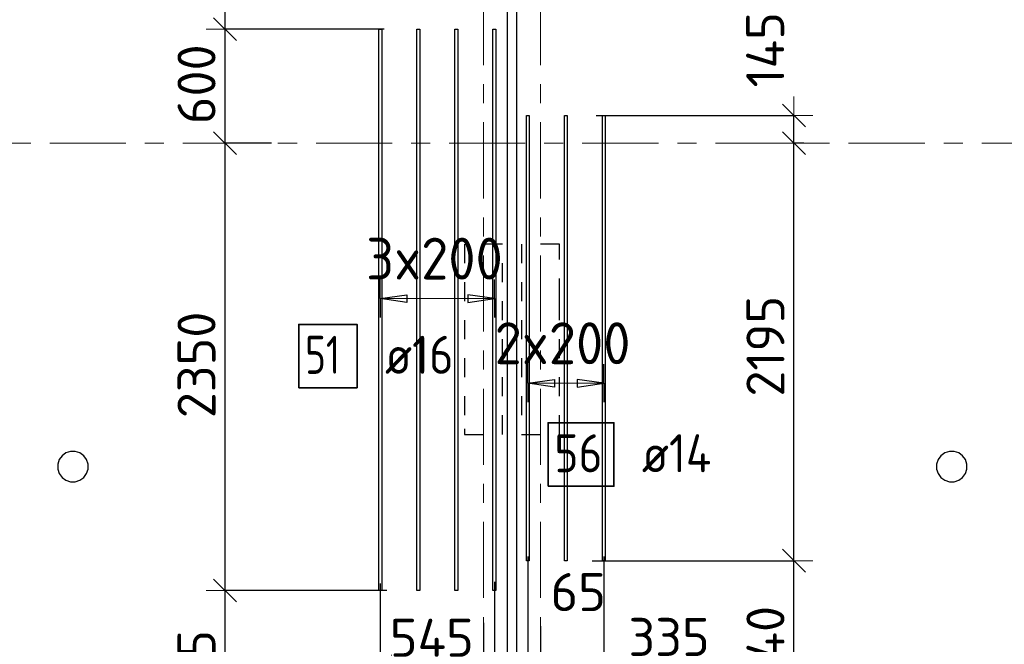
# Model space of a CAD drawing. Header units: metres. Extents: x -38 to 107, y -15 to 21.
# Tile 25 of 133: x 30.11 to 35.29, y 4.77 to 8.05. Entities that reach past the tile are written whole.
import ezdxf

# ---------------------------------------------------------------- set-up
doc = ezdxf.new("R2010")
doc.units = ezdxf.units.M
doc.header["$PDMODE"] = 65
for name, pattern in [('______11', [0.5, 0.4, -0.05, 0, -0.05]), ('______2', [0.0405, 0.03, -0.0105]), ('______5', [1.1, 0.8, -0.1, 0.1, -0.1])]:
    doc.linetypes.add(name, pattern=pattern)
for name, color, linetype, lineweight in [('XR$2$Осевая линия (1)', 7, '______5', 13), ('XR$4$Перекрытие (1)', 7, 'Continuous', 35), ('XR$4$Размерная линия (1)', 7, 'Continuous', 13)]:
    doc.layers.add(name, color=color, linetype=linetype, lineweight=lineweight)
doc.layers.add('XR$4$Арм.стержн.Доп. Арм верхн.зоны Х', color=7, linetype='Continuous', lineweight=35, true_color=0x8c8cff)
doc.layers.add('XR$6$Стена_ бетон несущ.', color=7, linetype='Continuous', lineweight=70, true_color=0xb4b496)
doc.styles.add('ISOCPEUR', font='txt')
doc.dimstyles.new('DIMSTYLE_3', dxfattribs={"dimtxt": 0.2, "dimasz": 0.2, "dimexe": 0, "dimexo": 0, "dimgap": 0.1, "dimtad": 2, "dimdec": 0, "dimlfac": 1000, "dimrnd": 5, "dimzin": 12, "dimdsep": 46, "dimtxsty": 'ISOCPEUR', "dimblk1": 'ALL_ML_STRICH', "dimblk2": 'ALL_ML_STRICH', "dimsah": 1, "dimcen": 0, "dimclrd": 7, "dimclre": 256, "dimclrt": 7, "dimadec": 0, "dimazin": 0, "dimtfac": 1, "dimtdec": 0, "dimtix": 1, "dimtmove": 2, "dimatfit": 3, "dimfxl": 0, "dimtzin": 0, "dimlwd": 0, "dimlwe": -3, "dimarcsym": 0})
doc.dimstyles.new('DIMSTYLE_33', dxfattribs={"dimtxt": 0.2, "dimasz": 0.2, "dimexe": 0, "dimexo": 0, "dimgap": 0.1, "dimtad": 2, "dimdec": 0, "dimlfac": 1000, "dimrnd": 5, "dimzin": 12, "dimdsep": 46, "dimtxsty": 'ISOCPEUR', "dimblk1": 'ALL_ML_STRICH', "dimblk2": 'ALL_ML_STRICH', "dimsah": 1, "dimcen": 0, "dimclrd": 7, "dimclre": 256, "dimclrt": 7, "dimadec": 0, "dimazin": 0, "dimtfac": 1, "dimtdec": 0, "dimtix": 1, "dimtmove": 2, "dimatfit": 3, "dimfxl": 0, "dimtvp": 1.2, "dimtzin": 0, "dimlwd": 0, "dimlwe": -3, "dimarcsym": 0})
doc.dimstyles.new('DIMSTYLE_34', dxfattribs={"dimtxt": 0.2, "dimasz": 0.2, "dimexe": 0, "dimexo": 0, "dimgap": 0.1, "dimtad": 0, "dimdec": 0, "dimlfac": 1000, "dimrnd": 5, "dimzin": 12, "dimdsep": 46, "dimtxsty": 'ISOCPEUR', "dimblk1": 'ALL_ML_STRICH', "dimblk2": 'ALL_ML_STRICH', "dimsah": 1, "dimcen": 0, "dimclrd": 7, "dimclre": 256, "dimclrt": 7, "dimadec": 0, "dimazin": 0, "dimtfac": 1, "dimtdec": 0, "dimtix": 1, "dimtmove": 2, "dimatfit": 3, "dimfxl": 0, "dimtvp": 1.2, "dimtzin": 0, "dimlwd": 0, "dimlwe": -3, "dimarcsym": 0})

# ---------------------------------------------------------------- blocks, each defined once
blk = doc.blocks.new('ALL_ML_STRICH')
at = {"color": 0, "linetype": 'ByBlock', "lineweight": -2}
for p, q in [((-0.3, -0.3), (0.3, 0.3)), ((0, -0.5), (0, 0.5)), ((-1, 0), (0.5, 0))]:
    blk.add_line(p, q, dxfattribs=at)
blk = doc.blocks.new('*D421')
at = {"layer": 'DEFPOINTS', "color": 7, "linetype": 'Continuous', "lineweight": 13, "transparency": 33554687}
for p in [(32.0627, 5.0497), (31.1917, 4.166), (32.3003, 4.166)]:
    blk.add_point(p, dxfattribs=at)
at = {"layer": 'XR$4$Размерная линия (1)', "color": 9, "linetype": 'Continuous', "lineweight": -2, "true_color": 0xc7c7c7, "transparency": 33554687}
for p, q in [((32.0427, 5.0497), (31.1917, 5.0497)), ((32.2803, 4.166), (31.1917, 4.166))]:
    blk.add_line(p, q, dxfattribs=at)
at = {"layer": 'XR$4$Размерная линия (1)', "color": 7, "linetype": 'Continuous', "lineweight": -2, "transparency": 33554687}
blk.add_line((31.1917, 4.166), (31.1917, 5.0497), dxfattribs=at)
at = {"layer": 'XR$4$Размерная линия (1)', "color": 7, "linetype": 'Continuous', "lineweight": 13, "transparency": 33554687, "xscale": 0.2, "yscale": 0.2, "zscale": 0.2}
for p, rotation in [((31.1917, 5.0497), 90), ((31.1917, 4.166), 270)]:
    blk.add_blockref('ALL_ML_STRICH', p, dxfattribs=dict(at, rotation=rotation))
at = {"layer": 'XR$4$Размерная линия (1)', "color": 7, "linetype": 'Continuous', "lineweight": 13, "transparency": 33554687, "insert": (31.0417, 4.6179), "char_height": 0.2, "width": 0.6, "attachment_point": 5, "rotation": 90, "style": 'ISOCPEUR'}
blk.add_mtext('\\A1;{885}', dxfattribs=at)
blk = doc.blocks.new('*D422')
at = {"layer": 'DEFPOINTS', "color": 7, "linetype": 'Continuous', "lineweight": 13, "transparency": 33554687}
for p in [(31.4557, 7.4), (31.1917, 5.0497), (32.0627, 5.0497)]:
    blk.add_point(p, dxfattribs=at)
at = {"layer": 'XR$4$Размерная линия (1)', "color": 9, "linetype": 'Continuous', "lineweight": -2, "true_color": 0xc7c7c7, "transparency": 33554687}
for p, q in [((31.4357, 7.4), (31.1917, 7.4)), ((32.0427, 5.0497), (31.1917, 5.0497))]:
    blk.add_line(p, q, dxfattribs=at)
at = {"layer": 'XR$4$Размерная линия (1)', "color": 7, "linetype": 'Continuous', "lineweight": -2, "transparency": 33554687}
blk.add_line((31.1917, 5.0497), (31.1917, 7.4), dxfattribs=at)
at = {"layer": 'XR$4$Размерная линия (1)', "color": 7, "linetype": 'Continuous', "lineweight": 13, "transparency": 33554687, "xscale": 0.2, "yscale": 0.2, "zscale": 0.2}
for p, rotation in [((31.1917, 7.4), 90), ((31.1917, 5.0497), 270)]:
    blk.add_blockref('ALL_ML_STRICH', p, dxfattribs=dict(at, rotation=rotation))
at = {"layer": 'XR$4$Размерная линия (1)', "color": 7, "linetype": 'Continuous', "lineweight": 13, "transparency": 33554687, "insert": (31.0417, 6.2349), "char_height": 0.2, "width": 0.8, "attachment_point": 5, "rotation": 90, "style": 'ISOCPEUR'}
blk.add_mtext('\\A1;{2350}', dxfattribs=at)
blk = doc.blocks.new('*D423')
at = {"layer": 'DEFPOINTS', "color": 7, "linetype": 'Continuous', "lineweight": 13, "transparency": 33554687}
for p in [(32.0477, 7.9997), (31.1917, 7.4), (31.4557, 7.4)]:
    blk.add_point(p, dxfattribs=at)
at = {"layer": 'XR$4$Размерная линия (1)', "color": 9, "linetype": 'Continuous', "lineweight": -2, "true_color": 0xc7c7c7, "transparency": 33554687}
for p, q in [((32.0277, 7.9997), (31.1917, 7.9997)), ((31.4357, 7.4), (31.1917, 7.4))]:
    blk.add_line(p, q, dxfattribs=at)
at = {"layer": 'XR$4$Размерная линия (1)', "color": 7, "linetype": 'Continuous', "lineweight": -2, "transparency": 33554687}
blk.add_line((31.1917, 7.4), (31.1917, 7.9997), dxfattribs=at)
at = {"layer": 'XR$4$Размерная линия (1)', "color": 7, "linetype": 'Continuous', "lineweight": 13, "transparency": 33554687, "xscale": 0.2, "yscale": 0.2, "zscale": 0.2}
for p, rotation in [((31.1917, 7.9997), 90), ((31.1917, 7.4), 270)]:
    blk.add_blockref('ALL_ML_STRICH', p, dxfattribs=dict(at, rotation=rotation))
at = {"layer": 'XR$4$Размерная линия (1)', "color": 7, "linetype": 'Continuous', "lineweight": 13, "transparency": 33554687, "insert": (31.0417, 7.7099), "char_height": 0.2, "width": 0.6, "attachment_point": 5, "rotation": 90, "style": 'ISOCPEUR'}
blk.add_mtext('\\A1;{600}', dxfattribs=at)
blk = doc.blocks.new('*D424')
at = {"layer": 'DEFPOINTS', "color": 7, "linetype": 'Continuous', "lineweight": 13, "transparency": 33554687}
for p in [(31.833, 8.9552), (31.1917, 7.9997), (32.0477, 7.9997)]:
    blk.add_point(p, dxfattribs=at)
at = {"layer": 'XR$4$Размерная линия (1)', "color": 9, "linetype": 'Continuous', "lineweight": -2, "true_color": 0xc7c7c7, "transparency": 33554687}
for p, q in [((31.813, 8.9552), (31.1917, 8.9552)), ((32.0277, 7.9997), (31.1917, 7.9997))]:
    blk.add_line(p, q, dxfattribs=at)
at = {"layer": 'XR$4$Размерная линия (1)', "color": 7, "linetype": 'Continuous', "lineweight": -2, "transparency": 33554687}
blk.add_line((31.1917, 7.9997), (31.1917, 8.9552), dxfattribs=at)
at = {"layer": 'XR$4$Размерная линия (1)', "color": 7, "linetype": 'Continuous', "lineweight": 13, "transparency": 33554687, "xscale": 0.2, "yscale": 0.2, "zscale": 0.2}
for p, rotation in [((31.1917, 8.9552), 90), ((31.1917, 7.9997), 270)]:
    blk.add_blockref('ALL_ML_STRICH', p, dxfattribs=dict(at, rotation=rotation))
at = {"layer": 'XR$4$Размерная линия (1)', "color": 7, "linetype": 'Continuous', "lineweight": 13, "transparency": 33554687, "insert": (31.0417, 8.4875), "char_height": 0.2, "width": 0.6, "attachment_point": 5, "rotation": 90, "style": 'ISOCPEUR'}
blk.add_mtext('\\A1;{955}', dxfattribs=at)
blk = doc.blocks.new('*D434')
at = {"layer": 'DEFPOINTS', "color": 7, "linetype": 'Continuous', "lineweight": 13, "transparency": 33554687}
for p in [(33.1019, 5.206), (33.1263, 4.166), (34.1827, 4.166)]:
    blk.add_point(p, dxfattribs=at)
at = {"layer": 'XR$4$Размерная линия (1)', "color": 9, "linetype": 'Continuous', "lineweight": -2, "true_color": 0xc7c7c7, "transparency": 33554687}
for p, q in [((33.1219, 5.206), (34.1827, 5.206)), ((33.1463, 4.166), (34.1827, 4.166))]:
    blk.add_line(p, q, dxfattribs=at)
at = {"layer": 'XR$4$Размерная линия (1)', "color": 7, "linetype": 'Continuous', "lineweight": -2, "transparency": 33554687}
blk.add_line((34.1827, 4.166), (34.1827, 5.206), dxfattribs=at)
at = {"layer": 'XR$4$Размерная линия (1)', "color": 7, "linetype": 'Continuous', "lineweight": 13, "transparency": 33554687, "xscale": 0.2, "yscale": 0.2, "zscale": 0.2}
for p, rotation in [((34.1827, 5.206), 90), ((34.1827, 4.166), 270)]:
    blk.add_blockref('ALL_ML_STRICH', p, dxfattribs=dict(at, rotation=rotation))
at = {"layer": 'XR$4$Размерная линия (1)', "color": 7, "linetype": 'Continuous', "lineweight": 13, "transparency": 33554687, "insert": (34.0327, 4.706), "char_height": 0.2, "width": 0.8, "attachment_point": 5, "rotation": 90, "style": 'ISOCPEUR'}
blk.add_mtext('\\A1;{1040}', dxfattribs=at)
blk = doc.blocks.new('*D435')
at = {"layer": 'DEFPOINTS', "color": 7, "linetype": 'Continuous', "lineweight": 13, "transparency": 33554687}
for p in [(34.2545, 7.4), (33.1019, 5.206), (34.1827, 5.206)]:
    blk.add_point(p, dxfattribs=at)
at = {"layer": 'XR$4$Размерная линия (1)', "color": 9, "linetype": 'Continuous', "lineweight": -2, "true_color": 0xc7c7c7, "transparency": 33554687}
for p, q in [((34.2345, 7.4), (34.1827, 7.4)), ((33.1219, 5.206), (34.1827, 5.206))]:
    blk.add_line(p, q, dxfattribs=at)
at = {"layer": 'XR$4$Размерная линия (1)', "color": 7, "linetype": 'Continuous', "lineweight": -2, "transparency": 33554687}
blk.add_line((34.1827, 5.206), (34.1827, 7.4), dxfattribs=at)
at = {"layer": 'XR$4$Размерная линия (1)', "color": 7, "linetype": 'Continuous', "lineweight": 13, "transparency": 33554687, "xscale": 0.2, "yscale": 0.2, "zscale": 0.2}
for p, rotation in [((34.1827, 7.4), 90), ((34.1827, 5.206), 270)]:
    blk.add_blockref('ALL_ML_STRICH', p, dxfattribs=dict(at, rotation=rotation))
at = {"layer": 'XR$4$Размерная линия (1)', "color": 7, "linetype": 'Continuous', "lineweight": 13, "transparency": 33554687, "insert": (34.0327, 6.333), "char_height": 0.2, "width": 0.8, "attachment_point": 5, "rotation": 90, "style": 'ISOCPEUR'}
blk.add_mtext('\\A1;{2195}', dxfattribs=at)
blk = doc.blocks.new('*D436')
at = {"layer": 'DEFPOINTS', "color": 7, "linetype": 'Continuous', "lineweight": 13, "transparency": 33554687}
for p in [(33.123, 7.546), (34.1827, 7.4), (34.2545, 7.4)]:
    blk.add_point(p, dxfattribs=at)
at = {"layer": 'XR$4$Размерная линия (1)', "color": 9, "linetype": 'Continuous', "lineweight": -2, "true_color": 0xc7c7c7, "transparency": 33554687}
for p, q in [((33.143, 7.546), (34.1827, 7.546)), ((34.2345, 7.4), (34.1827, 7.4))]:
    blk.add_line(p, q, dxfattribs=at)
at = {"layer": 'XR$4$Размерная линия (1)', "color": 7, "linetype": 'Continuous', "lineweight": -2, "transparency": 33554687}
blk.add_line((34.1827, 7.4), (34.1827, 7.546), dxfattribs=at)
at = {"layer": 'XR$4$Размерная линия (1)', "color": 7, "linetype": 'Continuous', "lineweight": 13, "transparency": 33554687, "xscale": 0.2, "yscale": 0.2, "zscale": 0.2}
for p, rotation in [((34.1827, 7.546), 90), ((34.1827, 7.4), 270)]:
    blk.add_blockref('ALL_ML_STRICH', p, dxfattribs=dict(at, rotation=rotation))
at = {"layer": 'XR$4$Размерная линия (1)', "color": 7, "linetype": 'Continuous', "lineweight": 13, "transparency": 33554687, "insert": (34.0313, 7.891), "char_height": 0.2, "width": 0.6, "attachment_point": 5, "rotation": 90, "style": 'ISOCPEUR'}
blk.add_mtext('\\A1;{145}', dxfattribs=at)
blk = doc.blocks.new('*D437')
at = {"layer": 'DEFPOINTS', "color": 7, "linetype": 'Continuous', "lineweight": 13, "transparency": 33554687}
for p in [(32.0074, 5.1062), (32.55, 4.8986), (32.0074, 4.6509)]:
    blk.add_point(p, dxfattribs=at)
at = {"layer": 'XR$4$Размерная линия (1)', "color": 9, "linetype": 'Continuous', "lineweight": -2, "true_color": 0xc7c7c7, "transparency": 33554687}
for p, q in [((32.0074, 5.0862), (32.0074, 4.6509)), ((32.55, 4.8786), (32.55, 4.6509))]:
    blk.add_line(p, q, dxfattribs=at)
at = {"layer": 'XR$4$Размерная линия (1)', "color": 7, "linetype": 'Continuous', "lineweight": -2, "transparency": 33554687}
blk.add_line((32.0074, 4.6509), (32.55, 4.6509), dxfattribs=at)
at = {"layer": 'XR$4$Размерная линия (1)', "color": 7, "linetype": 'Continuous', "lineweight": 13, "transparency": 33554687, "xscale": 0.2, "yscale": 0.2, "zscale": 0.2, "rotation": 180}
blk.add_blockref('ALL_ML_STRICH', (32.0074, 4.6509), dxfattribs=at)
at = {"layer": 'XR$4$Размерная линия (1)', "color": 7, "linetype": 'Continuous', "lineweight": 13, "transparency": 33554687, "xscale": 0.2, "yscale": 0.2, "zscale": 0.2}
blk.add_blockref('ALL_ML_STRICH', (32.55, 4.6509), dxfattribs=at)
at = {"layer": 'XR$4$Размерная линия (1)', "color": 7, "linetype": 'Continuous', "lineweight": 13, "transparency": 33554687, "insert": (32.2787, 4.8009), "char_height": 0.2, "width": 0.6, "attachment_point": 5, "style": 'ISOCPEUR'}
blk.add_mtext('\\A1;{545}', dxfattribs=at)
blk = doc.blocks.new('*D438')
at = {"layer": 'DEFPOINTS', "color": 7, "linetype": 'Continuous', "lineweight": 13, "transparency": 33554687}
for p in [(32.6074, 5.1145), (32.55, 4.8986), (32.55, 4.6509)]:
    blk.add_point(p, dxfattribs=at)
at = {"layer": 'XR$4$Размерная линия (1)', "color": 9, "linetype": 'Continuous', "lineweight": -2, "true_color": 0xc7c7c7, "transparency": 33554687}
for p, q in [((32.6074, 5.0945), (32.6074, 4.6509)), ((32.55, 4.8786), (32.55, 4.6509))]:
    blk.add_line(p, q, dxfattribs=at)
at = {"layer": 'XR$4$Размерная линия (1)', "color": 7, "linetype": 'Continuous', "lineweight": -2, "transparency": 33554687}
blk.add_line((32.55, 4.6509), (32.6074, 4.6509), dxfattribs=at)
at = {"layer": 'XR$4$Размерная линия (1)', "color": 7, "linetype": 'Continuous', "lineweight": 13, "transparency": 33554687, "xscale": 0.2, "yscale": 0.2, "zscale": 0.2}
blk.add_blockref('ALL_ML_STRICH', (32.6074, 4.6509), dxfattribs=at)
at = {"layer": 'XR$4$Размерная линия (1)', "color": 7, "linetype": 'Continuous', "lineweight": 13, "transparency": 33554687, "xscale": 0.2, "yscale": 0.2, "zscale": 0.2, "rotation": 180}
blk.add_blockref('ALL_ML_STRICH', (32.55, 4.6509), dxfattribs=at)
at = {"layer": 'XR$4$Размерная линия (1)', "color": 7, "linetype": 'Continuous', "lineweight": 13, "transparency": 33554687, "insert": (32.327, 4.4719), "char_height": 0.2, "width": 0.4, "attachment_point": 5, "style": 'ISOCPEUR'}
blk.add_mtext('\\A1;{55}', dxfattribs=at)
blk = doc.blocks.new('*D439')
at = {"layer": 'DEFPOINTS', "color": 7, "linetype": 'Continuous', "lineweight": 13, "transparency": 33554687}
for p in [(32.783, 5.2474), (32.6074, 5.1145), (32.6074, 4.6509)]:
    blk.add_point(p, dxfattribs=at)
at = {"layer": 'XR$4$Размерная линия (1)', "color": 9, "linetype": 'Continuous', "lineweight": -2, "true_color": 0xc7c7c7, "transparency": 33554687}
for p, q in [((32.783, 5.2274), (32.783, 4.6509)), ((32.6074, 5.0945), (32.6074, 4.6509))]:
    blk.add_line(p, q, dxfattribs=at)
at = {"layer": 'XR$4$Размерная линия (1)', "color": 7, "linetype": 'Continuous', "lineweight": -2, "transparency": 33554687}
blk.add_line((32.6074, 4.6509), (32.783, 4.6509), dxfattribs=at)
at = {"layer": 'XR$4$Размерная линия (1)', "color": 7, "linetype": 'Continuous', "lineweight": 13, "transparency": 33554687, "xscale": 0.2, "yscale": 0.2, "zscale": 0.2, "rotation": 180}
blk.add_blockref('ALL_ML_STRICH', (32.6074, 4.6509), dxfattribs=at)
at = {"layer": 'XR$4$Размерная линия (1)', "color": 7, "linetype": 'Continuous', "lineweight": 13, "transparency": 33554687, "xscale": 0.2, "yscale": 0.2, "zscale": 0.2}
blk.add_blockref('ALL_ML_STRICH', (32.783, 4.6509), dxfattribs=at)
at = {"layer": 'XR$4$Размерная линия (1)', "color": 7, "linetype": 'Continuous', "lineweight": 13, "transparency": 33554687, "insert": (33.0727, 4.4617), "char_height": 0.2, "width": 0.6, "attachment_point": 5, "style": 'ISOCPEUR'}
blk.add_mtext('\\A1;{175}', dxfattribs=at)
blk = doc.blocks.new('*D440')
at = {"layer": 'DEFPOINTS', "color": 7, "linetype": 'Continuous', "lineweight": 13, "transparency": 33554687}
for p in [(32.783, 5.2474), (32.85, 4.882), (32.783, 4.6509)]:
    blk.add_point(p, dxfattribs=at)
at = {"layer": 'XR$4$Размерная линия (1)', "color": 9, "linetype": 'Continuous', "lineweight": -2, "true_color": 0xc7c7c7, "transparency": 33554687}
for p, q in [((32.783, 5.2274), (32.783, 4.6509)), ((32.85, 4.862), (32.85, 4.6509))]:
    blk.add_line(p, q, dxfattribs=at)
at = {"layer": 'XR$4$Размерная линия (1)', "color": 7, "linetype": 'Continuous', "lineweight": -2, "transparency": 33554687}
blk.add_line((32.783, 4.6509), (32.85, 4.6509), dxfattribs=at)
at = {"layer": 'XR$4$Размерная линия (1)', "color": 7, "linetype": 'Continuous', "lineweight": 13, "transparency": 33554687, "xscale": 0.2, "yscale": 0.2, "zscale": 0.2}
blk.add_blockref('ALL_ML_STRICH', (32.85, 4.6509), dxfattribs=at)
at = {"layer": 'XR$4$Размерная линия (1)', "color": 7, "linetype": 'Continuous', "lineweight": 13, "transparency": 33554687, "xscale": 0.2, "yscale": 0.2, "zscale": 0.2, "rotation": 180}
blk.add_blockref('ALL_ML_STRICH', (32.783, 4.6509), dxfattribs=at)
at = {"layer": 'XR$4$Размерная линия (1)', "color": 7, "linetype": 'Continuous', "lineweight": 13, "transparency": 33554687, "insert": (33.0486, 5.0408), "char_height": 0.2, "width": 0.4, "attachment_point": 5, "style": 'ISOCPEUR'}
blk.add_mtext('\\A1;{65}', dxfattribs=at)
blk = doc.blocks.new('*D441')
at = {"layer": 'DEFPOINTS', "color": 7, "linetype": 'Continuous', "lineweight": 13, "transparency": 33554687}
for p in [(33.183, 5.2474), (32.85, 4.882), (32.85, 4.6509)]:
    blk.add_point(p, dxfattribs=at)
at = {"layer": 'XR$4$Размерная линия (1)', "color": 9, "linetype": 'Continuous', "lineweight": -2, "true_color": 0xc7c7c7, "transparency": 33554687}
for p, q in [((33.183, 5.2274), (33.183, 4.6509)), ((32.85, 4.862), (32.85, 4.6509))]:
    blk.add_line(p, q, dxfattribs=at)
at = {"layer": 'XR$4$Размерная линия (1)', "color": 7, "linetype": 'Continuous', "lineweight": -2, "transparency": 33554687}
blk.add_line((32.85, 4.6509), (33.183, 4.6509), dxfattribs=at)
at = {"layer": 'XR$4$Размерная линия (1)', "color": 7, "linetype": 'Continuous', "lineweight": 13, "transparency": 33554687, "xscale": 0.2, "yscale": 0.2, "zscale": 0.2, "rotation": 180}
blk.add_blockref('ALL_ML_STRICH', (32.85, 4.6509), dxfattribs=at)
at = {"layer": 'XR$4$Размерная линия (1)', "color": 7, "linetype": 'Continuous', "lineweight": 13, "transparency": 33554687, "xscale": 0.2, "yscale": 0.2, "zscale": 0.2}
blk.add_blockref('ALL_ML_STRICH', (33.183, 4.6509), dxfattribs=at)
at = {"layer": 'XR$4$Размерная линия (1)', "color": 7, "linetype": 'Continuous', "lineweight": 13, "transparency": 33554687, "insert": (33.526, 4.805), "char_height": 0.2, "width": 0.6, "attachment_point": 5, "style": 'ISOCPEUR'}
blk.add_mtext('\\A1;{335}', dxfattribs=at)

msp = doc.modelspace()

# ---------------------------------------------------------------- linework, layer by layer
at = {"layer": 'XR$2$Осевая линия (1)', "color": 253, "linetype": '______11', "lineweight": 13, "true_color": 0xa0a0a0, "transparency": 33554687}
for p, q in [((32.55, -3.39), (32.55, 19.78)), ((32.85, -3.39), (32.85, 19.78)), ((-2.63, 7.4), (62.6, 7.4))]:
    msp.add_line(p, q, dxfattribs=at)
at = {"layer": 'XR$4$Арм.стержн.Доп. Арм верхн.зоны Х', "color": 253, "linetype": 'Continuous', "lineweight": -3, "true_color": 0xa0a0a0, "transparency": 33554687}
for p, q in [((32.0074, 6.5836), (32.0074, 6.6836)), ((32.6074, 6.5836), (32.6074, 6.6836)), ((32.0074, 6.5836), (32.0074, 6.4836)), ((32.6074, 6.5836), (32.6074, 6.4836)), ((32.783, 6.1387), (32.783, 6.2387)), ((33.183, 6.1387), (33.183, 6.2387)), ((32.783, 6.1387), (32.783, 6.0387)), ((33.183, 6.1387), (33.183, 6.0387))]:
    msp.add_line(p, q, dxfattribs=at)
at = {"layer": 'XR$4$Арм.стержн.Доп. Арм верхн.зоны Х', "color": 7, "linetype": 'Continuous', "lineweight": 25, "transparency": 33554687}
for p, q in [((32.0074, 6.5836), (32.1474, 6.6036)), ((32.1474, 6.5636), (32.0074, 6.5836)), ((32.1474, 6.6036), (32.1474, 6.5636)), ((32.6074, 6.5836), (32.4674, 6.6036)), ((32.4674, 6.6036), (32.4674, 6.5636)), ((32.4674, 6.5636), (32.6074, 6.5836)), ((32.783, 6.1387), (32.923, 6.1587)), ((32.923, 6.1187), (32.783, 6.1387)), ((32.923, 6.1587), (32.923, 6.1187)), ((33.183, 6.1387), (33.043, 6.1587)), ((33.043, 6.1587), (33.043, 6.1187)), ((33.043, 6.1187), (33.183, 6.1387))]:
    msp.add_line(p, q, dxfattribs=at)
at = {"layer": 'XR$4$Арм.стержн.Доп. Арм верхн.зоны Х', "color": 7, "linetype": 'Continuous', "lineweight": 13, "transparency": 33554687}
for p, q in [((32.0074, 6.5836), (32.0074, 6.5836)), ((32.0074, 6.5836), (32.6074, 6.5836)), ((32.6074, 6.5836), (32.6074, 6.5836)), ((32.783, 6.1387), (32.783, 6.1387)), ((32.783, 6.1387), (33.183, 6.1387)), ((33.183, 6.1387), (33.183, 6.1387))]:
    msp.add_line(p, q, dxfattribs=at)
at = {"layer": 'XR$4$Арм.стержн.Доп. Арм верхн.зоны Х', "color": 7, "linetype": 'Continuous', "lineweight": 25, "transparency": 33554687}
for points in [[(31.9994, 5.0497), (31.9994, 7.9997), (32.0154, 7.9997), (32.0154, 5.0497), (31.9994, 5.0497)], [(32.1994, 5.0497), (32.1994, 7.9997), (32.2154, 7.9997), (32.2154, 5.0497), (32.1994, 5.0497)], [(32.3994, 5.0497), (32.3994, 7.9997), (32.4154, 7.9997), (32.4154, 5.0497), (32.3994, 5.0497)], [(32.5994, 5.0497), (32.5994, 7.9997), (32.6154, 7.9997), (32.6154, 5.0497), (32.5994, 5.0497)], [(32.776, 5.206), (32.776, 7.546), (32.79, 7.546), (32.79, 5.206), (32.776, 5.206)], [(32.976, 5.206), (32.976, 7.546), (32.99, 7.546), (32.99, 5.206), (32.976, 5.206)], [(33.176, 5.206), (33.176, 7.546), (33.19, 7.546), (33.19, 5.206), (33.176, 5.206)]]:
    msp.add_lwpolyline(points, dxfattribs=at)
at = {"layer": 'XR$4$Арм.стержн.Доп. Арм верхн.зоны Х', "color": 7, "linetype": 'Continuous', "lineweight": 35, "transparency": 33554687}
for points in [[(31.5794, 6.1146), (31.8861, 6.1146), (31.8861, 6.4479), (31.5794, 6.4479), (31.5794, 6.1146)], [(32.8898, 5.5972), (33.2365, 5.5972), (33.2365, 5.9305), (32.8898, 5.9305), (32.8898, 5.5972)]]:
    msp.add_lwpolyline(points, dxfattribs=at)
at = {"layer": 'XR$4$Перекрытие (1)', "color": 7, "linetype": 'Continuous', "lineweight": 25, "transparency": 33554687}
for p, q in [((32.675, 16.6502), (32.675, -0.25)), ((32.725, -0.2498), (32.725, 16.6502)), ((30.3349, 5.7573), (30.3201, 5.7369)), ((30.3553, 5.7721), (30.3349, 5.7573)), ((30.3793, 5.7799), (30.3553, 5.7721)), ((30.4046, 5.7799), (30.3793, 5.7799)), ((30.4286, 5.7721), (30.4046, 5.7799)), ((30.449, 5.7573), (30.4286, 5.7721)), ((30.4638, 5.7369), (30.449, 5.7573)), ((34.9551, 5.7573), (34.9403, 5.7369)), ((34.9755, 5.7721), (34.9551, 5.7573)), ((34.9995, 5.7799), (34.9755, 5.7721)), ((35.0248, 5.7799), (34.9995, 5.7799)), ((35.0488, 5.7721), (35.0248, 5.7799)), ((35.0692, 5.7573), (35.0488, 5.7721)), ((35.084, 5.7369), (35.0692, 5.7573)), ((30.3201, 5.7369), (30.3123, 5.7129)), ((30.3123, 5.7129), (30.3123, 5.6876)), ((30.4716, 5.7129), (30.4638, 5.7369)), ((30.4716, 5.6876), (30.4716, 5.7129)), ((34.9403, 5.7369), (34.9325, 5.7129)), ((34.9325, 5.7129), (34.9325, 5.6876)), ((35.0918, 5.7129), (35.084, 5.7369)), ((35.0918, 5.6876), (35.0918, 5.7129)), ((30.3123, 5.6876), (30.3201, 5.6636)), ((30.3201, 5.6636), (30.3349, 5.6432)), ((30.3349, 5.6432), (30.3553, 5.6284)), ((30.4286, 5.6284), (30.449, 5.6432)), ((30.449, 5.6432), (30.4638, 5.6636)), ((30.4638, 5.6636), (30.4716, 5.6876)), ((34.9325, 5.6876), (34.9403, 5.6636)), ((34.9403, 5.6636), (34.9551, 5.6432)), ((34.9551, 5.6432), (34.9755, 5.6284)), ((35.0488, 5.6284), (35.0692, 5.6432)), ((35.0692, 5.6432), (35.084, 5.6636)), ((35.084, 5.6636), (35.0918, 5.6876)), ((30.3553, 5.6284), (30.3793, 5.6206)), ((30.3793, 5.6206), (30.4046, 5.6206)), ((30.4046, 5.6206), (30.4286, 5.6284)), ((34.9755, 5.6284), (34.9995, 5.6206)), ((34.9995, 5.6206), (35.0248, 5.6206)), ((35.0248, 5.6206), (35.0488, 5.6284))]:
    msp.add_line(p, q, dxfattribs=at)
at = {"layer": 'XR$6$Стена_ бетон несущ.', "color": 253, "linetype": '______2', "lineweight": -3, "true_color": 0xa0a0a0, "transparency": 33554687}
for p, q in [((32.65, 6.87), (32.45, 6.87)), ((32.45, 6.87), (32.45, 5.8989)), ((32.65, 5.87), (32.65, 6.87)), ((32.95, 6.87), (32.75, 6.87)), ((32.75, 6.87), (32.75, 5.87)), ((32.95, 6.79), (32.95, 6.87)), ((32.95, 6.5894), (32.95, 6.79)), ((32.95, 6.5094), (32.95, 6.5894)), ((32.95, 5.87), (32.95, 6.5094)), ((32.45, 5.8989), (32.45, 5.87)), ((32.45, 5.87), (32.65, 5.87)), ((32.75, 5.87), (32.95, 5.87))]:
    msp.add_line(p, q, dxfattribs=at)

# ---------------------------------------------------------------- texts
at = {"layer": 'XR$4$Арм.стержн.Доп. Арм верхн.зоны Х', "color": 7, "linetype": 'Continuous', "lineweight": 13, "transparency": 33554687, "char_height": 0.22, "width": 0.873359, "attachment_point": 7, "style": 'ISOCPEUR'}
for s, insert in [('\\W0.95;3x200', (31.9334, 6.6836)), ('\\W0.95;2x200', (32.609, 6.2387))]:
    msp.add_mtext(s, dxfattribs=dict(at, insert=insert))
at = {"layer": 'XR$4$Арм.стержн.Доп. Арм верхн.зоны Х', "color": 7, "linetype": 'Continuous', "lineweight": 25, "transparency": 33554687, "char_height": 0.2, "attachment_point": 7, "style": 'ISOCPEUR'}
for s, insert, width in [('\\W0.75;51', (31.6128, 6.1879), 0.314854), ('\\W0.89; ø16 ', (31.9194, 6.1879), 0.749105), ('\\W0.87;56', (32.9231, 5.6705), 0.367208), ('\\W0.89; ø14 ', (33.2698, 5.6705), 0.769432)]:
    msp.add_mtext(s, dxfattribs=dict(at, insert=insert, width=width))

# ---------------------------------------------------------------- dimensions: what is measured, and where the dimension line sits
at = {"layer": 'XR$4$Размерная линия (1)', "color": 7, "linetype": 'Continuous', "lineweight": 13, "transparency": 33554687}
for base, p1, p2, dimstyle, picture, middle in [((31.19168, 8.95524), (32.0277, 7.99972), (31.813, 8.95524), 'DIMSTYLE_3', '*D424', (31.04168, 8.48748)), ((34.1827, 7.546), (34.2345, 7.4), (33.143, 7.546), 'DIMSTYLE_33', '*D436', (34.0313, 7.891)), ((31.1917, 7.9997), (31.4357, 7.4), (32.0277, 7.9997), 'DIMSTYLE_3', '*D423', (31.0417, 7.7099)), ((31.1917, 7.4), (32.0427, 5.0497), (31.4357, 7.4), 'DIMSTYLE_3', '*D422', (31.0417, 6.2349)), ((34.1827, 7.4), (33.1219, 5.206), (34.2345, 7.4), 'DIMSTYLE_3', '*D435', (34.0327, 6.333)), ((34.1827, 5.206), (33.1463, 4.166), (33.1219, 5.206), 'DIMSTYLE_3', '*D434', (34.0327, 4.706)), ((31.1917, 5.0497), (32.2803, 4.166), (32.0427, 5.0497), 'DIMSTYLE_3', '*D421', (31.0417, 4.6179))]:
    dim = msp.add_linear_dim(base=base, p1=p1, p2=p2, angle=90, dimstyle=dimstyle, override={"dimpost": '<>', "dimclrd": 7, "dimclre": 9, "dimclrt": 7, "dimlwd": 0, "dimlwe": 65533}, dxfattribs=at)
    dim.commit()
    dim.dimension.update_dxf_attribs({"geometry": picture, "text_midpoint": middle, "dimtype": 160})
for base, p1, p2, dimstyle, picture, middle in [((32.783, 4.6509), (32.6074, 5.0945), (32.783, 5.2274), 'DIMSTYLE_34', '*D439', (33.0727, 4.4617)), ((32.85, 4.6509), (32.783, 5.2274), (32.85, 4.862), 'DIMSTYLE_33', '*D440', (33.0486, 5.0408)), ((33.183, 4.6509), (32.85, 4.862), (33.183, 5.2274), 'DIMSTYLE_33', '*D441', (33.526, 4.805)), ((32.55, 4.6509), (32.0074, 5.0862), (32.55, 4.8786), 'DIMSTYLE_33', '*D437', (32.2787, 4.8009)), ((32.6074, 4.6509), (32.55, 4.8786), (32.6074, 5.0945), 'DIMSTYLE_34', '*D438', (32.327, 4.4719))]:
    dim = msp.add_linear_dim(base=base, p1=p1, p2=p2, dimstyle=dimstyle, override={"dimpost": '<>', "dimclrd": 7, "dimclre": 9, "dimclrt": 7, "dimlwd": 0, "dimlwe": 65533}, dxfattribs=at)
    dim.commit()
    dim.dimension.update_dxf_attribs({"geometry": picture, "text_midpoint": middle, "dimtype": 160})

doc.saveas('drawing.dxf')
